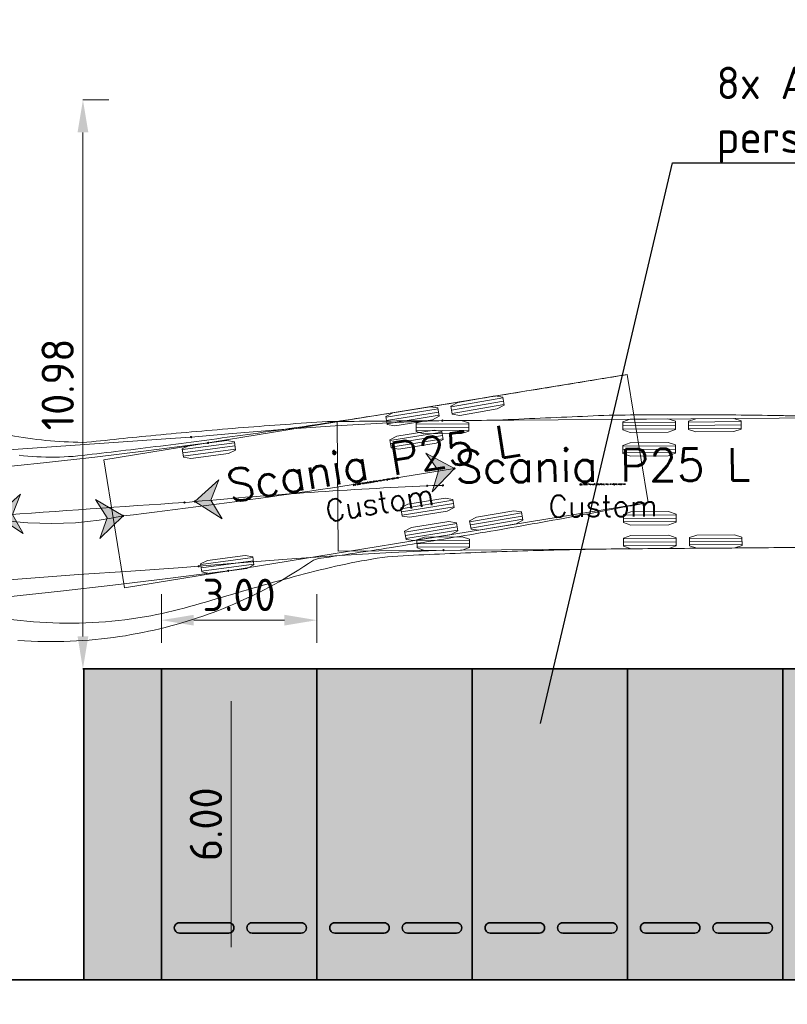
# Model space of a CAD drawing. Header units: metres. Extents: x -173 to 224, y -225 to 46.
# Tile 35 of 42: x 43 to 58, y 11 to 30. Entities that reach past the tile are written whole.
import ezdxf
from ezdxf import colors
from ezdxf.entities.mleader import LeaderData, LeaderLine
from ezdxf.enums import TextEntityAlignment as Align
from ezdxf.math import Vec2, Vec3

# ---------------------------------------------------------------- set-up
doc = ezdxf.new("R2010")
doc.units = ezdxf.units.M
doc.layers.get('Defpoints').update_dxf_attribs({"color": 40, "lineweight": 25})
for name, color, linetype, lineweight in [('N-WE-VH-KANTVERHARDING-G', 210, 'Continuous', 35), ('X-XX-AL-M', 7, 'Continuous', 18), ('X-XX-AL-M-250', 7, 'Continuous', 18), ('X-XX-AL-T25', 7, 'Continuous', 25)]:
    doc.layers.add(name, color=color, linetype=linetype, lineweight=lineweight)
doc.styles.add('NLCS-ISO-M250-T25', font='NLCS-ISO.ttf', dxfattribs={"height": 0.625})
doc.styles.add('TSText', font='Simplex.shx')
doc.dimstyles.new('NLCS-M250-T25-PIJL_L2_H4', dxfattribs={"dimscale": 0.25, "dimtxt": 2.5, "dimasz": 2.5, "dimexe": 2, "dimexo": 2, "dimgap": 0.7, "dimtad": 1, "dimzin": 0, "dimdsep": 46, "dimtxsty": 'NLCS-ISO-M250-T25', "dimcen": 0, "dimdle": 2, "dimclrd": 256, "dimclre": 256, "dimclrt": 256, "dimadec": 4, "dimazin": 0, "dimtfac": 1, "dimtdec": 3, "dimtofl": 0, "dimtmove": 0, "dimatfit": 3, "dimfxl": 2, "dimfxlon": 1, "dimtfillclr": 256, "dimtolj": 1, "dimtzin": 0, "dimlwd": -1, "dimlwe": -1, "dimarcsym": 0})

# ---------------------------------------------------------------- blocks, each defined once
blk = doc.blocks.new('*D84')
at = {"layer": 'Defpoints', "color": 0, "transparency": 16777216}
for p in [(44.108, 28.323), (44.108, -26.654), (87.42, -26.654)]:
    blk.add_point(p, dxfattribs=at)
at = {"layer": 'X-XX-AL-M', "transparency": 16777216}
for p, q in [((86.92, 28.323), (87.92, 28.323)), ((87.42, 27.698), (87.42, -26.029)), ((86.92, -26.654), (87.92, -26.654))]:
    blk.add_line(p, q, dxfattribs=at)
for points in [[(87.316, 27.698), (87.524, 27.698), (87.42, 28.323)], [(87.316, -26.029), (87.524, -26.029), (87.42, -26.654)]]:
    blk.add_solid(points, dxfattribs=at)
at = {"layer": 'X-XX-AL-M', "transparency": 16777216, "insert": (86.932, 0.834), "char_height": 0.625, "attachment_point": 5, "rotation": 90, "style": 'NLCS-ISO-M250-T25'}
blk.add_mtext('\\A1;54.98', dxfattribs=at)
blk = doc.blocks.new('*D291')
at = {"layer": 'Defpoints', "color": 0, "transparency": 16777216}
for p in [(44.108, 28.323), (44.108, 17.346), (44.108, 17.346)]:
    blk.add_point(p, dxfattribs=at)
at = {"layer": 'X-XX-AL-M-250', "transparency": 16777216}
for p, q in [((44.108, 28.323), (44.608, 28.323)), ((44.108, 27.698), (44.108, 17.971)), ((44.108, 17.346), (44.608, 17.346))]:
    blk.add_line(p, q, dxfattribs=at)
for points in [[(44.004, 27.698), (44.212, 27.698), (44.108, 28.323)], [(44.004, 17.971), (44.212, 17.971), (44.108, 17.346)]]:
    blk.add_solid(points, dxfattribs=at)
at = {"layer": 'X-XX-AL-M-250', "transparency": 16777216, "insert": (43.621, 22.834), "char_height": 0.625, "attachment_point": 5, "rotation": 90, "style": 'NLCS-ISO-M250-T25'}
blk.add_mtext('\\A1;10.98', dxfattribs=at)
blk = doc.blocks.new('*D293')
at = {"layer": 'Defpoints', "color": 0, "transparency": 16777216}
for p in [(46.97, 17.346), (46.97, 17.346), (46.97, 11.346)]:
    blk.add_point(p, dxfattribs=at)
at = {"layer": 'X-XX-AL-M-250', "transparency": 16777216}
for p, q in [((46.97, 17.346), (47.47, 17.346)), ((46.97, 11.971), (46.97, 16.721)), ((46.97, 11.346), (47.47, 11.346))]:
    blk.add_line(p, q, dxfattribs=at)
for points in [[(46.866, 16.721), (47.075, 16.721), (46.97, 17.346)], [(46.866, 11.971), (47.075, 11.971), (46.97, 11.346)]]:
    blk.add_solid(points, dxfattribs=at)
at = {"layer": 'X-XX-AL-M-250', "transparency": 16777216, "insert": (46.483, 14.346), "char_height": 0.625, "attachment_point": 5, "rotation": 90, "style": 'NLCS-ISO-M250-T25'}
blk.add_mtext('\\A1;6.00', dxfattribs=at)
blk = doc.blocks.new('*D294')
at = {"layer": 'Defpoints', "color": 0, "transparency": 16777216}
for p in [(48.623, 18.284), (45.623, 17.346), (48.623, 17.346)]:
    blk.add_point(p, dxfattribs=at)
at = {"layer": 'X-XX-AL-M-250', "transparency": 16777216}
for p, q in [((45.623, 17.846), (45.623, 18.784)), ((48.623, 17.846), (48.623, 18.784)), ((46.248, 18.284), (47.998, 18.284))]:
    blk.add_line(p, q, dxfattribs=at)
for points in [[(46.248, 18.388), (46.248, 18.18), (45.623, 18.284)], [(47.998, 18.388), (47.998, 18.18), (48.623, 18.284)]]:
    blk.add_solid(points, dxfattribs=at)
at = {"layer": 'X-XX-AL-M-250', "transparency": 16777216, "insert": (47.123, 18.772), "char_height": 0.625, "attachment_point": 5, "style": 'NLCS-ISO-M250-T25'}
blk.add_mtext('\\A1;3.00', dxfattribs=at)
blk = doc.blocks.new('*U426')
at = {"layer": 'X-XX-AL-M-250', "color": 2, "linetype": 'Continuous', "lineweight": 0, "ltscale": 0.3048, "transparency": 33554687}
blk.add_circle((0, 0), 0.0127, dxfattribs=at)
blk = doc.blocks.new('*U427')
at = {"layer": 'X-XX-AL-M-250', "color": 2, "linetype": 'Continuous', "lineweight": 0, "ltscale": 0.3048, "transparency": 33554687}
blk.add_circle((0, 0), 0.0127, dxfattribs=at)
blk = doc.blocks.new('*U428')
at = {"layer": 'X-XX-AL-M-250', "color": 2, "linetype": 'Continuous', "lineweight": 0, "ltscale": 0.3048, "transparency": 33554687}
blk.add_circle((0, 0), 0.0127, dxfattribs=at)
blk = doc.blocks.new('*U429')
at = {"layer": 'X-XX-AL-M-250', "color": 2, "linetype": 'Continuous', "lineweight": 0, "ltscale": 0.3048, "transparency": 33554687}
blk.add_circle((0, 0), 0.0127, dxfattribs=at)
blk = doc.blocks.new('*U430')
at = {"layer": 'X-XX-AL-M-250', "color": 2, "linetype": 'Continuous', "lineweight": 0, "ltscale": 0.3048, "transparency": 33554687}
blk.add_circle((0, 0), 0.0127, dxfattribs=at)
blk = doc.blocks.new('*U432')
at = {"layer": 'X-XX-AL-M-250', "color": 2, "linetype": 'Continuous', "lineweight": 0, "ltscale": 0.3048, "transparency": 33554687}
blk.add_circle((0, 0), 0.0127, dxfattribs=at)
blk = doc.blocks.new('*U446')
at = {"layer": 'X-XX-AL-M-250', "color": 3, "linetype": 'Continuous', "ltscale": 0.3048, "transparency": 33554687, "flags": 128}
for points in [[(59.34, 19.697), (59.306, 19.697), (59.272, 19.697), (59.238, 19.697), (59.204, 19.696), (59.171, 19.696), (59.137, 19.696), (59.103, 19.696), (59.069, 19.695), (59.035, 19.695), (59.001, 19.695), (58.967, 19.695), (58.934, 19.694), (58.9, 19.694), (58.866, 19.694), (58.832, 19.694), (58.798, 19.693), (58.764, 19.693), (58.73, 19.693), (58.696, 19.693), (58.663, 19.692), (58.629, 19.692), (58.595, 19.692), (58.561, 19.691), (58.527, 19.691), (58.493, 19.691), (58.459, 19.691), (58.426, 19.69), (58.392, 19.69), (58.358, 19.69), (58.324, 19.69), (58.29, 19.689), (58.256, 19.689), (58.222, 19.689), (58.189, 19.689), (58.155, 19.688), (58.121, 19.688), (58.087, 19.688), (58.053, 19.688), (58.019, 19.687), (57.985, 19.687), (57.951, 19.687), (57.918, 19.687), (57.884, 19.686), (57.85, 19.686), (57.816, 19.686), (57.782, 19.685), (57.748, 19.685), (57.714, 19.685), (57.681, 19.685), (57.647, 19.684), (57.545, 19.684), (57.443, 19.683), (57.342, 19.682), (57.24, 19.681), (57.139, 19.681), (57.037, 19.68), (56.936, 19.679), (56.834, 19.678), (56.733, 19.677), (56.631, 19.677), (56.53, 19.676), (56.428, 19.675), (56.327, 19.674), (56.225, 19.674), (56.124, 19.673), (56.023, 19.672), (55.921, 19.671), (55.82, 19.67), (55.719, 19.67), (55.618, 19.669), (55.516, 19.668), (55.415, 19.667), (55.314, 19.667), (55.213, 19.666), (55.112, 19.665), (55.011, 19.664), (54.91, 19.663), (54.809, 19.662), (54.708, 19.661), (54.607, 19.66), (54.506, 19.659), (54.405, 19.658), (54.305, 19.656), (54.204, 19.655), (54.103, 19.653), (54.002, 19.652), (53.902, 19.65), (53.801, 19.648), (53.7, 19.646), (53.6, 19.644), (53.499, 19.642), (53.399, 19.639), (53.298, 19.637), (53.198, 19.635), (53.097, 19.632), (52.997, 19.629), (52.897, 19.627), (52.796, 19.624), (52.696, 19.621), (52.595, 19.618), (52.495, 19.615), (52.395, 19.611), (52.294, 19.608), (52.194, 19.605), (52.094, 19.601), (51.993, 19.598), (51.893, 19.594), (51.793, 19.59), (51.692, 19.586), (51.592, 19.582), (51.492, 19.578), (51.391, 19.574), (51.291, 19.569), (51.19, 19.565), (51.09, 19.561), (50.989, 19.556), (50.889, 19.551), (50.788, 19.546), (50.688, 19.542), (50.587, 19.537), (50.486, 19.531), (50.386, 19.526), (50.285, 19.521), (50.184, 19.516), (50.084, 19.508), (49.984, 19.494), (49.883, 19.478), (49.783, 19.462), (49.683, 19.445), (49.583, 19.427), (49.483, 19.408), (49.383, 19.388), (49.283, 19.368), (49.183, 19.346), (49.083, 19.324), (48.983, 19.301), (48.883, 19.278), (48.783, 19.254), (48.684, 19.229), (48.584, 19.204), (48.484, 19.178), (48.384, 19.152), (48.284, 19.125), (48.185, 19.098), (48.085, 19.071), (47.985, 19.043), (47.885, 19.015), (47.785, 18.986), (47.684, 18.958), (47.584, 18.929), (47.484, 18.9), (47.383, 18.87), (47.282, 18.841), (47.181, 18.812), (47.08, 18.782), (46.979, 18.752), (46.877, 18.723), (46.775, 18.693), (46.673, 18.663), (46.57, 18.633), (46.467, 18.604), (46.363, 18.574), (46.259, 18.545), (46.155, 18.516), (46.05, 18.489), (45.944, 18.463), (45.838, 18.438), (45.731, 18.415), (45.623, 18.392), (45.515, 18.371), (45.391, 18.348), (45.265, 18.327), (45.14, 18.308), (45.014, 18.291), (44.888, 18.277), (44.762, 18.265), (44.636, 18.254), (44.509, 18.245), (44.383, 18.238), (44.256, 18.233), (44.129, 18.229), (44.003, 18.227), (43.876, 18.227), (43.75, 18.229), (43.623, 18.232), (43.497, 18.237), (43.371, 18.244), (43.246, 18.253), (43.12, 18.263), (42.995, 18.275), (42.87, 18.288), (42.745, 18.304), (42.621, 18.321), (42.497, 18.34), (42.374, 18.36), (42.25, 18.382), (42.128, 18.406), (42.005, 18.431), (41.883, 18.458), (41.762, 18.486), (41.641, 18.516), (41.521, 18.548), (41.401, 18.582), (41.281, 18.617), (41.163, 18.653), (41.044, 18.692), (40.927, 18.732), (40.81, 18.773), (40.693, 18.816), (40.577, 18.86), (40.462, 18.907), (40.326, 18.907), (40.187, 18.903), (40.049, 18.903), (39.911, 18.907), (39.773, 18.915), (39.636, 18.926), (39.5, 18.941), (39.365, 18.96), (39.23, 18.982), (39.09, 19.009), (38.951, 19.041), (38.813, 19.076), (38.676, 19.115), (38.541, 19.158), (38.407, 19.204), (38.274, 19.254), (38.142, 19.308), (38.013, 19.366), (37.885, 19.427), (37.758, 19.492), (37.634, 19.56), (37.512, 19.632), (37.391, 19.707), (37.273, 19.786), (37.157, 19.868), (37.043, 19.953), (36.932, 20.041), (36.823, 20.132), (36.716, 20.227), (36.612, 20.324), (36.511, 20.424), (36.412, 20.527), (36.316, 20.633), (36.223, 20.741), (36.132, 20.852), (36.042, 20.963), (35.954, 21.076), (35.867, 21.19), (35.782, 21.305), (35.699, 21.421), (35.617, 21.539), (35.537, 21.658), (35.459, 21.778), (35.381, 21.899), (35.304, 22.02), (35.229, 22.142), (35.156, 22.266), (35.084, 22.39), (35.014, 22.515), (34.947, 22.642), (34.887, 22.757), (34.829, 22.871), (34.773, 22.986), (34.718, 23.101), (34.666, 23.216), (34.615, 23.331), (34.566, 23.446), (34.518, 23.561), (34.473, 23.676), (34.428, 23.791), (34.386, 23.906), (34.345, 24.022), (34.305, 24.137), (34.267, 24.252), (34.231, 24.367), (34.196, 24.482), (34.163, 24.597), (34.131, 24.711), (34.1, 24.826), (34.071, 24.941), (34.044, 25.056), (34.018, 25.17), (33.993, 25.285), (33.97, 25.399), (33.948, 25.514), (33.927, 25.628), (33.908, 25.742), (33.89, 25.856), (33.874, 25.971), (33.859, 26.085), (33.845, 26.199), (33.833, 26.312), (33.822, 26.426), (33.812, 26.54), (33.803, 26.653), (33.796, 26.766), (33.789, 26.88), (33.783, 26.992), (33.777, 27.104), (33.77, 27.216), (33.764, 27.327), (33.758, 27.438), (33.751, 27.548), (33.744, 27.658), (33.737, 27.767), (33.73, 27.876), (33.722, 27.984), (33.715, 28.092), (33.706, 28.199), (33.698, 28.306), (33.689, 28.413), (33.679, 28.519), (33.669, 28.624), (33.658, 28.729), (33.647, 28.833), (33.635, 28.937), (33.622, 29.041), (33.609, 29.144), (33.595, 29.247), (33.58, 29.349), (33.564, 29.45), (33.547, 29.552), (33.53, 29.653), (33.511, 29.753), (33.492, 29.853), (33.474, 29.954), (33.456, 30.054), (33.439, 30.155), (33.422, 30.256), (33.405, 30.357), (33.389, 30.458), (33.374, 30.559), (33.359, 30.66), (33.344, 30.761), (33.33, 30.863), (33.316, 30.965), (33.303, 31.067), (33.291, 31.169), (33.278, 31.271), (33.267, 31.373), (33.255, 31.476), (33.245, 31.577), (33.241, 31.611), (33.238, 31.645), (33.234, 31.68), (33.231, 31.714), (33.228, 31.749), (33.225, 31.783), (33.221, 31.817), (33.218, 31.852), (33.215, 31.886), (33.212, 31.921), (33.209, 31.955), (33.206, 31.99), (33.204, 32.024), (33.201, 32.059), (33.198, 32.093), (33.195, 32.128), (33.193, 32.163), (33.19, 32.197), (33.188, 32.232), (33.185, 32.266), (33.183, 32.301), (33.18, 32.335), (33.178, 32.37), (33.176, 32.405), (33.174, 32.439), (33.172, 32.474), (33.17, 32.509), (33.168, 32.543), (33.166, 32.578), (33.164, 32.613), (33.162, 32.647), (33.16, 32.682), (33.158, 32.717), (33.157, 32.751), (33.155, 32.786), (33.154, 32.821), (33.152, 32.855), (33.151, 32.89), (33.149, 32.924), (33.148, 32.959), (33.147, 32.993), (33.145, 33.028), (33.144, 33.062), (33.143, 33.097), (33.142, 33.131), (33.141, 33.166), (33.14, 33.2), (33.139, 33.234), (33.138, 33.269), (33.138, 33.303), (35.521, 34.059), (35.531, 34.028), (35.541, 33.997), (35.551, 33.965), (35.561, 33.934), (35.571, 33.902), (35.581, 33.871), (35.591, 33.839), (35.601, 33.807), (35.611, 33.776), (35.621, 33.744), (35.632, 33.712), (35.642, 33.68), (35.652, 33.648), (35.662, 33.617), (35.672, 33.585), (35.682, 33.553), (35.692, 33.521), (35.702, 33.489), (35.713, 33.457), (35.723, 33.425), (35.733, 33.393), (35.743, 33.361), (35.753, 33.329), (35.763, 33.297), (35.774, 33.264), (35.784, 33.232), (35.794, 33.2), (35.804, 33.168), (35.814, 33.136), (35.825, 33.104), (35.835, 33.072), (35.845, 33.04), (35.855, 33.007), (35.865, 32.975), (35.876, 32.943), (35.886, 32.911), (35.896, 32.879), (35.906, 32.847), (35.916, 32.814), (35.927, 32.782), (35.937, 32.75), (35.947, 32.718), (35.957, 32.686), (35.967, 32.654), (35.978, 32.621), (35.988, 32.589), (35.998, 32.557), (36.008, 32.525), (36.019, 32.493), (36.029, 32.46), (36.059, 32.365), (36.09, 32.269), (36.12, 32.172), (36.151, 32.076), (36.182, 31.979), (36.212, 31.882), (36.243, 31.785), (36.274, 31.688), (36.305, 31.592), (36.335, 31.495), (36.366, 31.398), (36.397, 31.301), (36.428, 31.203), (36.459, 31.106), (36.489, 31.009), (36.52, 30.912), (36.551, 30.815), (36.582, 30.718), (36.612, 30.621), (36.643, 30.525), (36.674, 30.428), (36.705, 30.331), (36.735, 30.234), (36.766, 30.138), (36.797, 30.041), (36.827, 29.945), (36.858, 29.849), (36.888, 29.753), (36.919, 29.657), (36.949, 29.561), (36.979, 29.466), (37.01, 29.37), (37.04, 29.275), (37.07, 29.18), (37.1, 29.085), (37.13, 28.99), (37.16, 28.895), (37.19, 28.801), (37.22, 28.706), (37.25, 28.612), (37.28, 28.518), (37.31, 28.424), (37.34, 28.33), (37.369, 28.236), (37.4, 28.143), (37.43, 28.05), (37.461, 27.957), (37.493, 27.865), (37.525, 27.773), (37.557, 27.681), (37.59, 27.589), (37.623, 27.498), (37.657, 27.408), (37.691, 27.317), (37.725, 27.227)], [(37.725, 27.227), (37.76, 27.138), (37.796, 27.048), (37.832, 26.959), (37.868, 26.87), (37.904, 26.782), (37.941, 26.694), (37.979, 26.607), (38.016, 26.519), (38.054, 26.432), (38.093, 26.346), (38.132, 26.26), (38.171, 26.174), (38.21, 26.089), (38.25, 26.004), (38.29, 25.92), (38.331, 25.835), (38.372, 25.752), (38.413, 25.669), (38.455, 25.586), (38.497, 25.503), (38.539, 25.421), (38.581, 25.34), (38.624, 25.259), (38.667, 25.179), (38.71, 25.099), (38.754, 25.02), (38.799, 24.941), (38.841, 24.867), (38.884, 24.794), (38.927, 24.72), (38.971, 24.648), (39.015, 24.575), (39.061, 24.503), (39.106, 24.432), (39.153, 24.361), (39.2, 24.29), (39.248, 24.22), (39.297, 24.151), (39.347, 24.082), (39.397, 24.013), (39.449, 23.946), (39.501, 23.879), (39.554, 23.813), (39.608, 23.747), (39.663, 23.683), (39.719, 23.619), (39.776, 23.556), (39.834, 23.494), (39.892, 23.433), (39.952, 23.373), (40.013, 23.314), (40.074, 23.255), (40.136, 23.198), (40.199, 23.142), (40.263, 23.086), (40.328, 23.032), (40.394, 22.978), (40.46, 22.926), (40.527, 22.874), (40.595, 22.824), (40.664, 22.774), (40.733, 22.726), (40.803, 22.679), (40.874, 22.632), (40.946, 22.587), (41.018, 22.543), (41.091, 22.5), (41.164, 22.458), (41.24, 22.416), (41.317, 22.375), (41.395, 22.335), (41.473, 22.297), (41.552, 22.259), (41.631, 22.223), (41.711, 22.189), (41.791, 22.155), (41.872, 22.123), (41.954, 22.091), (42.036, 22.062), (42.118, 22.033), (42.201, 22.006), (42.284, 21.98), (42.368, 21.955), (42.452, 21.932), (42.537, 21.91), (42.622, 21.89), (42.707, 21.871), (42.793, 21.853), (42.879, 21.836), (42.966, 21.821), (43.052, 21.807), (43.139, 21.794), (43.226, 21.783), (43.313, 21.772), (43.4, 21.763), (43.488, 21.754), (43.575, 21.746), (43.663, 21.74), (43.751, 21.734), (43.839, 21.729), (43.926, 21.724), (44.014, 21.721), (44.102, 21.718), (44.19, 21.716), (44.279, 21.717), (44.368, 21.726), (44.456, 21.736), (44.545, 21.745), (44.633, 21.754), (44.721, 21.764), (44.809, 21.773), (44.897, 21.782), (44.984, 21.791), (45.072, 21.8), (45.159, 21.808), (45.246, 21.817), (45.332, 21.826), (45.419, 21.834), (45.516, 21.844), (45.613, 21.853), (45.71, 21.862), (45.808, 21.871), (45.906, 21.881), (46.004, 21.89), (46.102, 21.899), (46.201, 21.908), (46.3, 21.917), (46.399, 21.925), (46.498, 21.934), (46.598, 21.943), (46.698, 21.951), (46.798, 21.96), (46.898, 21.968), (46.999, 21.977), (47.099, 21.985), (47.2, 21.993), (47.301, 22.001), (47.402, 22.009), (47.503, 22.017), (47.604, 22.025), (47.705, 22.033), (47.807, 22.04), (47.908, 22.048), (48.01, 22.055), (48.112, 22.063), (48.213, 22.07), (48.315, 22.077), (48.417, 22.084), (48.519, 22.091), (48.62, 22.098), (48.722, 22.105), (48.824, 22.111), (48.926, 22.116), (49.029, 22.118), (49.131, 22.119), (49.233, 22.12), (49.336, 22.121), (49.438, 22.121), (49.541, 22.122), (49.643, 22.123), (49.746, 22.124), (49.848, 22.125), (49.951, 22.125), (50.053, 22.126), (50.156, 22.127), (50.258, 22.128), (50.361, 22.129), (50.463, 22.129), (50.566, 22.13), (50.669, 22.131), (50.771, 22.132), (50.874, 22.132), (50.977, 22.133), (51.079, 22.134), (51.182, 22.135), (51.285, 22.136), (51.388, 22.136), (51.491, 22.137), (51.593, 22.138), (51.696, 22.139), (51.799, 22.14), (51.902, 22.14), (52.005, 22.141), (52.108, 22.142), (52.21, 22.145), (52.313, 22.15), (52.416, 22.155), (52.519, 22.16), (52.621, 22.164), (52.724, 22.169), (52.827, 22.174), (52.93, 22.178), (53.032, 22.183), (53.135, 22.187), (53.238, 22.192), (53.34, 22.196), (53.443, 22.201), (53.545, 22.205), (53.648, 22.21), (53.751, 22.214), (53.853, 22.218), (53.956, 22.223), (54.058, 22.227), (54.16, 22.231), (54.263, 22.235), (54.365, 22.238), (54.468, 22.24), (54.57, 22.241), (54.672, 22.243), (54.775, 22.244), (54.877, 22.245), (54.979, 22.245), (55.081, 22.246), (55.184, 22.247), (55.286, 22.247), (55.388, 22.248), (55.49, 22.248), (55.592, 22.248), (55.694, 22.248), (55.796, 22.249), (55.898, 22.248), (56, 22.248), (56.102, 22.248), (56.203, 22.248), (56.305, 22.247), (56.407, 22.247), (56.509, 22.246), (56.61, 22.245), (56.712, 22.245), (56.814, 22.244), (56.916, 22.243), (57.017, 22.242), (57.119, 22.24), (57.221, 22.239), (57.322, 22.238), (57.424, 22.236), (57.525, 22.235), (57.627, 22.233), (57.661, 22.232), (57.695, 22.232), (57.729, 22.231), (57.763, 22.23), (57.796, 22.23), (57.83, 22.229), (57.864, 22.229), (57.898, 22.228), (57.932, 22.227), (57.966, 22.227), (58, 22.226), (58.034, 22.225), (58.067, 22.224), (58.101, 22.224), (58.135, 22.223), (58.169, 22.222), (58.203, 22.222), (58.237, 22.221), (58.271, 22.22), (58.305, 22.219), (58.338, 22.218), (58.372, 22.218), (58.406, 22.217), (58.44, 22.216), (58.474, 22.215), (58.508, 22.214), (58.542, 22.213), (58.576, 22.213), (58.609, 22.212), (58.643, 22.211), (58.677, 22.21), (58.711, 22.209), (58.745, 22.208), (58.779, 22.207), (58.813, 22.206), (58.847, 22.205), (58.88, 22.204), (58.914, 22.203), (58.948, 22.202), (58.982, 22.201), (59.016, 22.2), (59.05, 22.199), (59.084, 22.199), (59.118, 22.198), (59.151, 22.197), (59.185, 22.197), (59.219, 22.197), (59.253, 22.197), (59.287, 22.197), (59.321, 22.197), (59.34, 19.697)]]:
    blk.add_lwpolyline(points, dxfattribs=at)
blk = doc.blocks.new('*U448')
at = {"layer": 'X-XX-AL-M-250', "color": 254, "linetype": 'Continuous', "lineweight": 0, "ltscale": 0.3048, "transparency": 33554687}
blk.add_lwpolyline([(0, 1.25), (-10.24, 1.25), (-10.24, -1.25), (0, -1.25), (0, 1.25), (0, 1.25)], close=True, dxfattribs=at)
blk = doc.blocks.new('*U447')
at = {"layer": 'X-XX-AL-M-250', "color": 2, "linetype": 'Continuous', "ltscale": 0.3048, "transparency": 33554687}
for p, q in [((-0.517, 1.183), (0.499, 1.19)), ((3.473, 1.213), (4.489, 1.221)), ((3.473, 1.15), (4.489, 1.158)), ((4.743, 1.223), (5.759, 1.231)), ((4.743, 1.159), (5.759, 1.167)), ((-0.517, 1.119), (0.499, 1.127)), ((-0.516, 1.056), (0.5, 1.063)), ((3.474, 1.086), (4.49, 1.094)), ((4.744, 1.096), (5.76, 1.104)), ((3.476, 0.756), (4.492, 0.764)), ((3.477, 0.693), (4.493, 0.7)), ((3.477, 0.629), (4.493, 0.637)), ((3.487, -0.576), (4.502, -0.568)), ((3.487, -0.639), (4.503, -0.631)), ((3.488, -0.703), (4.503, -0.695)), ((-0.5, -1.063), (0.516, -1.056)), ((-0.499, -1.127), (0.517, -1.119)), ((3.49, -1.033), (4.506, -1.025)), ((3.491, -1.096), (4.506, -1.088)), ((4.76, -1.023), (5.776, -1.015)), ((4.76, -1.086), (5.776, -1.079)), ((-0.499, -1.19), (0.517, -1.183)), ((3.491, -1.16), (4.507, -1.152)), ((4.761, -1.15), (5.777, -1.142))]:
    blk.add_line(p, q, dxfattribs=at)
at = {"layer": 'X-XX-AL-M-250', "color": 254, "linetype": 'Continuous', "ltscale": 0.3048, "transparency": 33554687, "flags": 128}
for points in [[(-0.516, 1.04), (-0.517, 1.198), (-0.375, 1.247), (0.356, 1.253), (0.499, 1.206), (0.5, 1.048), (0.358, 0.999), (-0.373, 0.993)], [(3.474, 1.07), (3.473, 1.229), (3.615, 1.278), (4.346, 1.283), (4.489, 1.237), (4.49, 1.078), (4.348, 1.029), (3.616, 1.024)], [(4.744, 1.08), (4.743, 1.239), (4.884, 1.288), (5.616, 1.293), (5.759, 1.247), (5.76, 1.088), (5.618, 1.039), (4.886, 1.034)], [(3.477, 0.613), (3.476, 0.772), (3.618, 0.821), (4.35, 0.826), (4.492, 0.78), (4.493, 0.621), (4.351, 0.572), (3.62, 0.567)], [(3.488, -0.718), (3.486, -0.56), (3.628, -0.511), (4.36, -0.505), (4.502, -0.552), (4.504, -0.71), (4.362, -0.759), (3.63, -0.765)], [(-0.499, -1.206), (-0.5, -1.048), (-0.358, -0.999), (0.373, -0.993), (0.516, -1.04), (0.517, -1.198), (0.375, -1.247), (-0.356, -1.253)], [(3.491, -1.175), (3.49, -1.017), (3.632, -0.968), (4.363, -0.962), (4.506, -1.009), (4.507, -1.168), (4.365, -1.216), (3.634, -1.222)], [(4.761, -1.166), (4.76, -1.007), (4.902, -0.958), (5.633, -0.953), (5.776, -0.999), (5.777, -1.158), (5.635, -1.207), (4.904, -1.212)]]:
    blk.add_lwpolyline(points, close=True, dxfattribs=at)
at = {"layer": 'X-XX-AL-M-250', "rotation": 180.4404059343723}
blk.add_blockref('*U448', (-2.03, -0.016), dxfattribs=at)
at = {"layer": 'X-XX-AL-M-250', "color": 4, "transparency": 33554687, "style": 'TSText'}
for s, height, p in [('Scania P25 L', 0.625, (3.087, 0.386)), ('(c) 2022 Transoft Solutions, Inc. All rights reserved.', 0.025, (3.09, 0.024)), ('Custom', 0.4167, (3.093, -0.395))]:
    blk.add_text(s, height=height, rotation=0.4404, dxfattribs=at).set_placement(p, align=Align.MIDDLE_CENTER)
blk = doc.blocks.new('*U451')
at = {"layer": 'X-XX-AL-M-250', "color": 6, "linetype": 'Continuous', "lineweight": 0, "ltscale": 0.3048, "transparency": 33554687}
blk.add_circle((0, 0), 0.0127, dxfattribs=at)
blk = doc.blocks.new('*U452')
at = {"layer": 'X-XX-AL-M-250', "color": 6, "linetype": 'Continuous', "lineweight": 0, "ltscale": 0.3048, "transparency": 33554687}
blk.add_circle((0, 0), 0.0127, dxfattribs=at)
blk = doc.blocks.new('*U453')
at = {"layer": 'X-XX-AL-M-250', "color": 6, "linetype": 'Continuous', "lineweight": 0, "ltscale": 0.3048, "transparency": 33554687}
blk.add_circle((0, 0), 0.0127, dxfattribs=at)
blk = doc.blocks.new('*U454')
at = {"layer": 'X-XX-AL-M-250', "color": 6, "linetype": 'Continuous', "lineweight": 0, "ltscale": 0.3048, "transparency": 33554687}
blk.add_circle((0, 0), 0.0127, dxfattribs=at)
blk = doc.blocks.new('*U455')
at = {"layer": 'X-XX-AL-M-250', "transparency": 33554687}
blk.add_hatch(color=4, dxfattribs=at).paths.add_polyline_path([(0, 0), (0.528, -0.335), (0.311, 0.028), (0.46, 0.423)])
at = {"layer": 'X-XX-AL-M-250', "color": 4, "linetype": 'Continuous', "ltscale": 0.3048, "transparency": 33554687, "flags": 128}
blk.add_lwpolyline([(0, 0), (0.528, -0.335), (0.311, 0.028), (0.46, 0.423)], close=True, dxfattribs=at)
blk = doc.blocks.new('*U456')
at = {"layer": 'X-XX-AL-M-250', "color": 6, "linetype": 'Continuous', "lineweight": 0, "ltscale": 0.3048, "transparency": 33554687}
blk.add_circle((0, 0), 0.0127, dxfattribs=at)
blk = doc.blocks.new('*U457')
at = {"layer": 'X-XX-AL-M-250', "color": 6, "linetype": 'Continuous', "lineweight": 0, "ltscale": 0.3048, "transparency": 33554687}
blk.add_circle((0, 0), 0.0127, dxfattribs=at)
blk = doc.blocks.new('*U458')
at = {"layer": 'X-XX-AL-M-250', "color": 6, "linetype": 'Continuous', "lineweight": 0, "ltscale": 0.3048, "transparency": 33554687}
blk.add_circle((0, 0), 0.0127, dxfattribs=at)
blk = doc.blocks.new('*U460')
at = {"layer": 'X-XX-AL-M-250', "transparency": 33554687}
blk.add_hatch(color=4, dxfattribs=at).paths.add_polyline_path([(0, 0), (0.523, -0.342), (0.312, 0.023), (0.466, 0.417)])
at = {"layer": 'X-XX-AL-M-250', "color": 4, "linetype": 'Continuous', "ltscale": 0.3048, "transparency": 33554687, "flags": 128}
blk.add_lwpolyline([(0, 0), (0.523, -0.342), (0.312, 0.023), (0.466, 0.417)], close=True, dxfattribs=at)
blk = doc.blocks.new('*U425')
at = {"layer": 'X-XX-AL-M-250', "color": 2, "linetype": 'Continuous', "ltscale": 0.3048, "transparency": 33554687, "flags": 128}
for points in [[(51.145, 22.135), (50.107, 22.092), (49.074, 22.032), (48.043, 21.962), (47.012, 21.881), (46.291, 21.819)], [(46.291, 21.819), (45.992, 21.796), (44.979, 21.729), (43.966, 21.658), (42.953, 21.585), (42.446, 21.547)], [(51.164, 19.635), (50.164, 19.593), (49.157, 19.533), (48.149, 19.464), (47.143, 19.385), (46.439, 19.324)], [(46.439, 19.324), (46.131, 19.3), (45.125, 19.233), (44.119, 19.163), (43.114, 19.09), (42.611, 19.053)]]:
    blk.add_lwpolyline(points, dxfattribs=at)
at = {"layer": 'X-XX-AL-M-250', "color": 6, "linetype": 'Continuous', "ltscale": 0.3048, "transparency": 33554687, "flags": 128}
for points in [[(51.154, 20.885), (51.053, 20.884), (50.951, 20.882), (50.85, 20.878)], [(46.365, 20.572), (46.264, 20.563), (46.162, 20.555)]]:
    blk.add_lwpolyline(points, dxfattribs=at)
at = {"layer": 'X-XX-AL-M-250', "color": 6, "linetype": 'Continuous', "ltscale": 0.3048, "transparency": 33554687}
for centre, radius, start, end in [((55.75, -83.809), 104.802, 92.68, 95.13781), ((68.057, -317.723), 338.986, 93.70322, 94.3189)]:
    blk.add_arc(centre, radius, start, end, dxfattribs=at)
at = {"layer": 'X-XX-AL-M-250'}
for name, p in [('*U446', (0, 0)), ('*U447', (51.154, 20.885)), ('*U428', (51.145, 22.135)), ('*U429', (46.291, 21.819)), ('*U432', (46.291, 21.819)), ('*U455', (46.365, 20.572)), ('*U460', (42.529, 20.3)), ('*U426', (51.164, 19.635)), ('*U427', (46.439, 19.324)), ('*U430', (46.439, 19.324))]:
    blk.add_blockref(name, p, dxfattribs=at)
for name, p, rotation in [('*U453', (50.85, 20.878), 182.6800026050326), ('*U452', (50.85, 20.878), 181.9900409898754), ('*U451', (51.154, 20.885), 180.4404059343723), ('*U457', (46.162, 20.555), 184.4369555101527), ('*U458', (46.162, 20.555), 183.7032232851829), ('*U454', (46.365, 20.572), 185.1378096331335), ('*U456', (46.365, 20.572), 185.1188318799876)]:
    blk.add_blockref(name, p, dxfattribs=dict(at, rotation=rotation))
blk = doc.blocks.new('*U553')
at = {"layer": 'X-XX-AL-M-250', "color": 2, "linetype": 'Continuous', "lineweight": 0, "ltscale": 0.3048, "transparency": 33554687}
blk.add_circle((0, 0), 0.0127, dxfattribs=at)
blk = doc.blocks.new('*U555')
at = {"layer": 'X-XX-AL-M-250', "color": 2, "linetype": 'Continuous', "lineweight": 0, "ltscale": 0.3048, "transparency": 33554687}
blk.add_circle((0, 0), 0.0127, dxfattribs=at)
blk = doc.blocks.new('*U556')
at = {"layer": 'X-XX-AL-M-250', "color": 3, "linetype": 'Continuous', "ltscale": 0.3048, "transparency": 33554687, "flags": 128}
for points in [[(50.676, 19.784), (50.576, 19.768), (50.475, 19.752), (50.374, 19.736), (50.274, 19.72), (50.173, 19.704), (50.072, 19.688), (49.971, 19.672), (49.871, 19.656), (49.77, 19.641), (49.669, 19.625), (49.568, 19.61), (49.467, 19.594), (49.366, 19.579), (49.265, 19.564), (49.164, 19.548), (49.063, 19.533), (48.962, 19.518), (48.861, 19.503), (48.76, 19.488), (48.659, 19.473), (48.56, 19.443), (48.466, 19.379), (48.372, 19.317), (48.277, 19.256), (48.182, 19.197), (48.087, 19.139), (47.991, 19.082), (47.896, 19.027), (47.799, 18.974), (47.703, 18.922), (47.607, 18.871), (47.51, 18.821), (47.413, 18.773), (47.315, 18.727), (47.218, 18.681), (47.12, 18.637), (47.022, 18.594), (46.923, 18.553), (46.824, 18.512), (46.725, 18.473), (46.626, 18.435), (46.525, 18.398), (46.425, 18.363), (46.323, 18.329), (46.221, 18.295), (46.118, 18.263), (46.015, 18.232), (45.91, 18.202), (45.805, 18.173), (45.699, 18.145), (45.592, 18.119), (45.484, 18.093), (45.375, 18.069), (45.265, 18.047), (45.154, 18.025), (45.042, 18.005), (44.928, 17.985), (44.814, 17.968), (44.698, 17.951), (44.582, 17.936), (44.464, 17.923), (44.346, 17.911), (44.226, 17.9), (44.105, 17.891), (43.984, 17.884), (43.861, 17.878), (43.738, 17.874), (43.614, 17.871), (43.489, 17.871), (43.363, 17.872), (43.237, 17.875), (43.11, 17.879), (42.982, 17.886), (42.854, 17.894)], [(42.878, 21.466), (42.962, 21.457), (43.046, 21.449), (43.132, 21.443), (43.217, 21.437), (43.304, 21.434), (43.39, 21.431), (43.478, 21.43), (43.566, 21.43), (43.654, 21.432), (43.743, 21.435), (43.832, 21.44), (43.921, 21.446), (44.011, 21.454), (44.102, 21.464), (44.192, 21.474), (44.284, 21.485), (44.375, 21.495), (44.467, 21.506), (44.56, 21.517), (44.653, 21.528), (44.746, 21.539), (44.84, 21.55), (44.935, 21.562), (45.03, 21.573), (45.126, 21.585), (45.221, 21.597), (45.318, 21.609), (45.415, 21.621), (45.512, 21.633), (45.609, 21.645), (45.707, 21.658), (45.805, 21.67), (45.903, 21.683), (46.002, 21.695), (46.101, 21.708), (46.2, 21.721), (46.299, 21.734), (46.398, 21.747), (46.498, 21.76), (46.597, 21.774), (46.697, 21.787), (46.796, 21.8), (46.896, 21.814), (46.995, 21.827), (47.094, 21.841), (47.194, 21.855), (47.293, 21.869), (47.393, 21.882), (47.492, 21.896), (47.591, 21.91), (47.691, 21.924), (47.79, 21.939), (47.889, 21.953), (47.989, 21.967), (48.088, 21.981), (48.187, 21.996), (48.287, 22.01), (48.386, 22.025), (48.485, 22.04), (48.585, 22.054), (48.684, 22.069), (48.783, 22.084), (48.883, 22.099), (48.982, 22.114), (49.081, 22.129), (49.181, 22.144), (49.28, 22.159), (49.379, 22.175), (49.479, 22.19), (49.578, 22.206), (49.678, 22.221), (49.777, 22.237), (49.877, 22.253), (49.976, 22.268), (50.076, 22.284), (50.175, 22.3), (50.275, 22.316), (50.375, 22.332), (50.474, 22.349), (50.574, 22.365), (50.674, 22.381), (50.773, 22.397), (50.873, 22.414), (50.973, 22.43), (51.073, 22.446), (51.173, 22.462), (51.273, 22.479), (51.373, 22.495), (51.473, 22.511), (51.573, 22.528), (51.673, 22.544), (51.773, 22.56), (51.873, 22.576), (51.973, 22.593), (52.073, 22.609), (52.173, 22.625), (52.273, 22.642), (52.373, 22.658), (52.473, 22.674), (52.573, 22.69), (52.673, 22.707), (52.772, 22.723), (52.872, 22.739), (52.97, 22.755), (53.003, 22.761), (53.037, 22.766), (53.07, 22.771), (53.103, 22.777), (53.137, 22.782), (53.17, 22.788), (53.203, 22.793), (53.237, 22.799), (53.27, 22.804), (53.303, 22.809), (53.337, 22.815), (53.37, 22.82), (53.403, 22.826), (53.437, 22.831), (53.47, 22.837), (53.503, 22.842), (53.536, 22.847), (53.57, 22.853), (53.603, 22.858), (53.636, 22.864), (53.669, 22.869), (53.703, 22.874), (53.736, 22.88), (53.769, 22.885), (53.802, 22.891), (53.835, 22.896), (53.869, 22.901), (53.902, 22.907), (53.935, 22.912), (53.968, 22.918), (54.001, 22.923), (54.034, 22.928), (54.067, 22.934), (54.1, 22.939), (54.133, 22.945), (54.166, 22.95), (54.199, 22.955), (54.232, 22.961), (54.265, 22.966), (54.298, 22.971), (54.33, 22.977), (54.363, 22.982), (54.396, 22.987), (54.428, 22.993), (54.461, 22.998), (54.493, 23.003), (54.526, 23.008), (54.558, 23.014), (54.59, 23.019), (54.618, 23.024), (55.02, 20.556), (54.992, 20.551), (54.96, 20.544), (54.928, 20.538), (54.896, 20.532), (54.863, 20.526), (54.831, 20.519), (54.799, 20.513), (54.766, 20.507), (54.734, 20.501), (54.701, 20.494), (54.668, 20.488), (54.636, 20.482), (54.603, 20.476), (54.57, 20.469), (54.537, 20.463), (54.504, 20.457), (54.472, 20.451), (54.439, 20.444), (54.406, 20.438), (54.373, 20.432), (54.34, 20.426), (54.307, 20.419), (54.274, 20.413), (54.241, 20.407), (54.208, 20.401), (54.175, 20.395), (54.142, 20.388), (54.108, 20.382), (54.075, 20.376), (54.042, 20.37), (54.009, 20.364), (53.976, 20.357), (53.943, 20.351), (53.91, 20.345), (53.877, 20.339), (53.843, 20.333), (53.81, 20.327), (53.777, 20.321), (53.744, 20.314), (53.711, 20.308), (53.677, 20.302), (53.644, 20.296), (53.611, 20.29), (53.578, 20.284), (53.545, 20.278), (53.511, 20.272), (53.478, 20.266), (53.445, 20.26), (53.412, 20.254), (53.379, 20.248), (53.281, 20.23), (53.181, 20.212), (53.082, 20.194), (52.982, 20.176), (52.883, 20.158), (52.783, 20.141), (52.683, 20.123), (52.583, 20.105), (52.483, 20.088), (52.383, 20.07), (52.283, 20.053), (52.183, 20.036), (52.082, 20.018), (51.982, 20.001), (51.882, 19.984), (51.782, 19.967), (51.681, 19.95), (51.581, 19.933), (51.48, 19.916), (51.38, 19.899), (51.28, 19.883), (51.179, 19.866), (51.079, 19.849), (50.978, 19.833), (50.877, 19.817), (50.777, 19.8), (50.676, 19.784)]]:
    blk.add_lwpolyline(points, dxfattribs=at)
blk = doc.blocks.new('*U560')
at = {"layer": 'X-XX-AL-M-250', "color": 254, "linetype": 'Continuous', "lineweight": 0, "ltscale": 0.3048, "transparency": 33554687}
blk.add_lwpolyline([(0, 1.25), (-10.24, 1.25), (-10.24, -1.25), (0, -1.25), (0, 1.25), (0, 1.25)], close=True, dxfattribs=at)
blk = doc.blocks.new('*U559')
at = {"layer": 'X-XX-AL-M-250', "color": 2, "linetype": 'Continuous', "ltscale": 0.3048, "transparency": 33554687}
for p, q in [((4.499, 1.93), (5.5, 2.103)), ((4.509, 1.867), (5.511, 2.04)), ((4.52, 1.805), (5.521, 1.977)), ((3.246, 1.731), (4.249, 1.894)), ((3.256, 1.668), (4.259, 1.831)), ((3.266, 1.605), (4.269, 1.769)), ((3.319, 1.28), (4.322, 1.443)), ((3.33, 1.217), (4.332, 1.38)), ((-0.689, 1.105), (0.318, 1.239)), ((-0.68, 1.042), (0.327, 1.176)), ((3.34, 1.154), (4.343, 1.317)), ((-0.672, 0.979), (0.335, 1.113)), ((3.534, -0.035), (4.536, 0.129)), ((3.544, -0.097), (4.547, 0.066)), ((3.554, -0.16), (4.557, 0.003)), ((4.862, -0.286), (5.863, -0.114)), ((4.873, -0.349), (5.874, -0.176)), ((3.607, -0.486), (4.61, -0.323)), ((4.883, -0.412), (5.885, -0.239)), ((3.617, -0.549), (4.62, -0.385)), ((3.627, -0.611), (4.63, -0.448)), ((-0.335, -1.113), (0.672, -0.979)), ((-0.327, -1.176), (0.68, -1.042)), ((-0.318, -1.239), (0.689, -1.105))]:
    blk.add_line(p, q, dxfattribs=at)
at = {"layer": 'X-XX-AL-M-250', "color": 254, "linetype": 'Continuous', "ltscale": 0.3048, "transparency": 33554687, "flags": 128}
for points in [[(4.523, 1.789), (4.496, 1.945), (4.628, 2.017), (5.349, 2.141), (5.497, 2.118), (5.524, 1.962), (5.392, 1.891), (4.671, 1.766)], [(3.269, 1.59), (3.243, 1.746), (3.376, 1.816), (4.098, 1.934), (4.246, 1.91), (4.272, 1.753), (4.139, 1.683), (3.417, 1.566)], [(3.342, 1.139), (3.317, 1.295), (3.45, 1.365), (4.172, 1.483), (4.32, 1.458), (4.345, 1.302), (4.213, 1.232), (3.491, 1.114)], [(-0.67, 0.963), (-0.691, 1.12), (-0.556, 1.187), (0.169, 1.283), (0.316, 1.254), (0.337, 1.097), (0.202, 1.031), (-0.523, 0.935)], [(3.556, -0.176), (3.531, -0.019), (3.664, 0.051), (4.386, 0.168), (4.534, 0.144), (4.559, -0.012), (4.427, -0.082), (3.705, -0.2)], [(4.886, -0.427), (4.859, -0.271), (4.991, -0.2), (5.712, -0.075), (5.86, -0.098), (5.887, -0.255), (5.755, -0.326), (5.034, -0.45)], [(3.63, -0.627), (3.604, -0.47), (3.737, -0.4), (4.459, -0.283), (4.607, -0.307), (4.633, -0.464), (4.5, -0.534), (3.778, -0.651)], [(-0.316, -1.255), (-0.337, -1.098), (-0.202, -1.031), (0.523, -0.935), (0.67, -0.963), (0.691, -1.12), (0.556, -1.186), (-0.169, -1.283)]]:
    blk.add_lwpolyline(points, close=True, dxfattribs=at)
at = {"layer": 'X-XX-AL-M-250', "rotation": 189.2497279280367}
blk.add_blockref('*U560', (-2.004, -0.326), dxfattribs=at)
at = {"layer": 'X-XX-AL-M-250', "color": 4, "transparency": 33554687, "style": 'TSText'}
for s, height, p in [('Scania P25 L', 0.625, (2.992, 0.854)), ('(c) 2022 Transoft Solutions, Inc. All rights reserved.', 0.025, (3.05, 0.497)), ('Custom', 0.4167, (3.117, 0.083))]:
    blk.add_text(s, height=height, rotation=9.2497, dxfattribs=at).set_placement(p, align=Align.MIDDLE_CENTER)
blk = doc.blocks.new('*U568')
at = {"layer": 'X-XX-AL-M-250', "color": 6, "linetype": 'Continuous', "lineweight": 0, "ltscale": 0.3048, "transparency": 33554687}
blk.add_circle((0, 0), 0.0127, dxfattribs=at)
blk = doc.blocks.new('*U569')
at = {"layer": 'X-XX-AL-M-250', "transparency": 33554687}
blk.add_hatch(color=4, dxfattribs=at).paths.add_polyline_path([(0, 0), (-0.536, 0.321), (-0.31, -0.036), (-0.449, -0.435)])
at = {"layer": 'X-XX-AL-M-250', "color": 4, "linetype": 'Continuous', "ltscale": 0.3048, "transparency": 33554687, "flags": 128}
blk.add_lwpolyline([(0, 0), (-0.536, 0.321), (-0.31, -0.036), (-0.449, -0.435)], close=True, dxfattribs=at)
blk = doc.blocks.new('*U570')
at = {"layer": 'X-XX-AL-M-250', "color": 6, "linetype": 'Continuous', "lineweight": 0, "ltscale": 0.3048, "transparency": 33554687}
blk.add_circle((0, 0), 0.0127, dxfattribs=at)
blk = doc.blocks.new('*U571')
at = {"layer": 'X-XX-AL-M-250', "color": 6, "linetype": 'Continuous', "lineweight": 0, "ltscale": 0.3048, "transparency": 33554687}
blk.add_circle((0, 0), 0.0127, dxfattribs=at)
blk = doc.blocks.new('*U572')
at = {"layer": 'X-XX-AL-M-250', "transparency": 33554687}
blk.add_hatch(color=4, dxfattribs=at).paths.add_polyline_path([(0, 0), (-0.551, 0.296), (-0.308, -0.05), (-0.428, -0.455)])
at = {"layer": 'X-XX-AL-M-250', "color": 4, "linetype": 'Continuous', "ltscale": 0.3048, "transparency": 33554687, "flags": 128}
blk.add_lwpolyline([(0, 0), (-0.551, 0.296), (-0.308, -0.05), (-0.428, -0.455)], close=True, dxfattribs=at)
blk = doc.blocks.new('*U539')
at = {"layer": 'X-XX-AL-M-250', "color": 2, "linetype": 'Continuous', "ltscale": 0.3048, "transparency": 33554687, "flags": 128}
for points in [[(40.155, 21.009), (40.355, 21.027), (41.352, 21.117), (42.348, 21.215), (43.344, 21.32), (44.338, 21.432), (45.332, 21.552), (46.325, 21.679), (46.524, 21.705)], [(40.426, 18.524), (40.629, 18.542), (41.645, 18.635), (42.659, 18.735), (43.673, 18.842), (44.686, 18.957), (45.698, 19.079), (46.709, 19.209), (46.911, 19.236)]]:
    blk.add_lwpolyline(points, dxfattribs=at)
at = {"layer": 'X-XX-AL-M-250', "color": 6, "linetype": 'Continuous', "ltscale": 0.3048, "transparency": 33554687}
for centre, radius, start, end in [((43.502, 26.794), 6.644, 218.7384, 282.0213), ((28.512, 157.083), 137.764, 276.82596, 279.51382)]:
    blk.add_arc(centre, radius, start, end, dxfattribs=at)
at = {"layer": 'X-XX-AL-M-250'}
for name, p in [('*U556', (0, 0)), ('*U559', (46.717, 20.47)), ('*U555', (46.524, 21.705)), ('*U572', (51.282, 21.214)), ('*U569', (44.885, 20.295)), ('*U553', (46.911, 19.236))]:
    blk.add_blockref(name, p, dxfattribs=at)
for name, p, rotation in [('*U571', (51.282, 21.214), 9.513821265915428), ('*U568', (44.885, 20.295), 12.02134873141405), ('*U570', (44.885, 20.295), 6.825962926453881)]:
    blk.add_blockref(name, p, dxfattribs=dict(at, rotation=rotation))

msp = doc.modelspace()

# ---------------------------------------------------------------- linework, layer by layer
at = {"layer": 'N-WE-VH-KANTVERHARDING-G', "flags": 128}
for points in [[(71.123, 17.346), (44.108, 17.346)], [(44.123, 17.346), (44.123, 11.346)], [(45.623, 17.346), (45.623, 11.346)], [(48.623, 17.346), (48.623, 11.346)], [(51.623, 17.346), (51.623, 11.346)], [(54.623, 17.346), (54.623, 11.346)], [(57.623, 17.346), (57.623, 11.346)], [(45.973, 12.446), (46.923, 12.446)], [(48.323, 12.446), (47.373, 12.446)], [(48.973, 12.446), (49.923, 12.446)], [(51.323, 12.446), (50.373, 12.446)], [(51.973, 12.446), (52.923, 12.446)], [(54.323, 12.446), (53.373, 12.446)], [(54.973, 12.446), (55.923, 12.446)], [(57.323, 12.446), (56.373, 12.446)], [(45.973, 12.246), (46.923, 12.246)], [(48.323, 12.246), (47.373, 12.246)], [(48.973, 12.246), (49.923, 12.246)], [(51.323, 12.246), (50.373, 12.246)], [(51.973, 12.246), (52.923, 12.246)], [(54.323, 12.246), (53.373, 12.246)], [(54.973, 12.246), (55.923, 12.246)], [(57.323, 12.246), (56.373, 12.246)], [(74.623, 11.346), (1.123, 11.346)]]:
    msp.add_lwpolyline(points, dxfattribs=at)
at = {"layer": 'N-WE-VH-KANTVERHARDING-G'}
for centre, start, end in [((45.973, 12.346), 89.9604, 270), ((46.923, 12.346), 270, 90.0396), ((47.373, 12.346), 89.9604, 270), ((48.323, 12.346), 270, 90.0396), ((48.973, 12.346), 89.9604, 270), ((49.923, 12.346), 270, 90.0396), ((50.373, 12.346), 89.9604, 270), ((51.323, 12.346), 270, 90.0396), ((51.973, 12.346), 89.9604, 270), ((52.923, 12.346), 270, 90.0396), ((53.373, 12.346), 89.9604, 270), ((54.323, 12.346), 270, 90.0396), ((54.973, 12.346), 89.9604, 270), ((55.923, 12.346), 270, 90.0396), ((56.373, 12.346), 89.9604, 270), ((57.323, 12.346), 270, 90.0396)]:
    msp.add_arc(centre, 0.1, start, end, dxfattribs=at)

# ---------------------------------------------------------------- dimensions: what is measured, and where the dimension line sits
at = {"layer": 'X-XX-AL-M'}
dim = msp.add_linear_dim(base=(87.42, -26.654), p1=(44.108, 28.323), p2=(44.108, -26.654), angle=270, dimstyle='NLCS-M250-T25-PIJL_L2_H4', dxfattribs=at)
dim.commit()
dim.dimension.update_dxf_attribs({"geometry": '*D84', "text_midpoint": (87.42, 0.834), "dimtype": 161})
at = {"layer": 'X-XX-AL-M-250'}
for p1, p2, distance, picture, middle in [((44.108, 28.323), (44.108, 17.346), 0, '*D291', (43.621, 22.834)), ((45.623, 17.346), (48.623, 17.346), 0.938, '*D294', (47.123, 18.772)), ((46.97, 11.346), (46.97, 17.346), 0, '*D293', (46.483, 14.346))]:
    dim = msp.add_aligned_dim(p1=p1, p2=p2, distance=distance, dimstyle='NLCS-M250-T25-PIJL_L2_H4', dxfattribs=at)
    dim.commit()
    dim.dimension.update_dxf_attribs({"geometry": picture, "text_midpoint": middle})

# ---------------------------------------------------------------- next in the draw order: leaders
at = {"layer": 'X-XX-AL-T25'}
ml = msp.add_multileader_mtext('Standard', dxfattribs=at)
ml.set_content("8x AC laden parkeerplaatsen personenauto's", color=256, style='NLCS-ISO-M250-T25')
ml.set_leader_properties(color=256, linetype='ByLayer', lineweight=-1)
ml.build(insert=Vec2(0, 0))
ml.multileader.update_dxf_attribs({"text_left_attachment_type": 5, "text_right_attachment_type": 5, "dogleg_length": 0.625, "arrow_head_size": 0.625})
ctx = ml.context
ctx.base_point, ctx.char_height, ctx.arrow_head_size, ctx.landing_gap_size, ctx.plane_origin = Vec3(56.119, 27.111), 0.625, 0.625, 0.225, Vec3(49.757, 2.712)
ctx.left_attachment, ctx.right_attachment = 5, 5
notes = []
notes.append((ctx, [(1, (1, 1, 0), (55.494, 27.111), (1, 0), 0.625, [(1, [(52.803, 15.684)], 0, [])])]))
ctx.mtext.insert, ctx.mtext.width, ctx.mtext.flow_direction = Vec3(56.344, 28.965), 11.13125, 5
ctx.mtext.has_bg_fill, ctx.mtext.bg_color, ctx.mtext.bg_scale_factor, ctx.mtext.bg_transparency, ctx.mtext.use_window_bg_color = 1, -1027028792, 1.5, 0, 1
for ctx, leaders in notes:
    for number, flags, end, landing, length, lines in leaders:
        leader = LeaderData()
        leader.index, (leader.has_last_leader_line, leader.has_dogleg_vector, leader.attachment_direction) = number, flags
        leader.last_leader_point, leader.dogleg_vector, leader.dogleg_length = Vec3(end), Vec3(landing), length
        for number, points, colour, breaks in lines:
            line = LeaderLine()
            line.index, line.vertices, line.color, line.breaks = number, Vec3.list(points), colors.encode_raw_color(colour), breaks
            leader.lines.append(line)
        ctx.leaders.append(leader)

# ---------------------------------------------------------------- next in the draw order: hatches: boundary and pattern name
at = {"layer": 'X-XX-AL-M-250', "transparency": 33554534}
h = msp.add_hatch(color=130, dxfattribs=at)
h.dxf.hatch_style = 1
h.paths.add_polyline_path([(44.108, 17.346), (71.123, 17.346), (71.123, 11.346), (44.108, 11.346)])

# ---------------------------------------------------------------- next in the draw order: block references
at = {"layer": 'X-XX-AL-M-250'}
for name, p in [('*U539', (0, 0)), ('*U425', (-0.095, 0))]:
    msp.add_blockref(name, p, dxfattribs=at)

doc.saveas('drawing.dxf')
